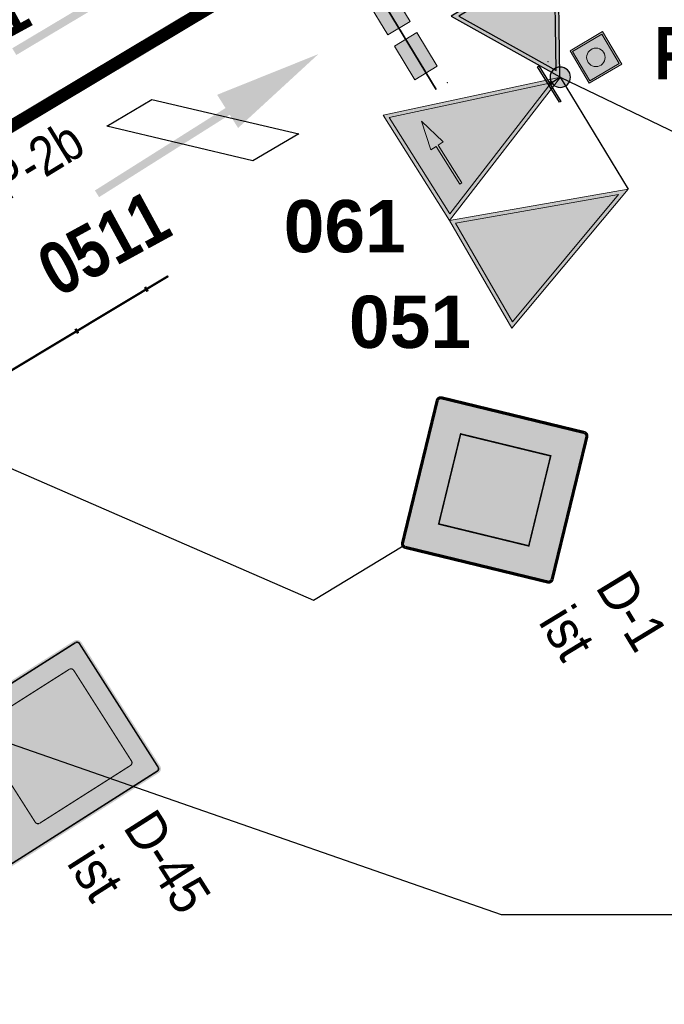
# Model space of a CAD drawing. Header units: metres. Extents: x 0 to 6473088, y 4 to 5822767.
# Tile 5 of 20: x 6472961 to 6472973, y 5822603 to 5822622. Entities that reach past the tile are written whole.
import ezdxf
from ezdxf.enums import TextEntityAlignment as Align

# ---------------------------------------------------------------- set-up
doc = ezdxf.new("R2010")
doc.units = ezdxf.units.M
for name, color, linetype, lineweight in [('GTS - detekcja pieszych', 1, 'Continuous', 0), ('MT IR - detekcja indukcyjna istniejąca', 7, 'Continuous', 30), ('MT IR - detekcja indukcyjna projektowana', 6, 'Continuous', 30), ('MT IR - trajektorie i punkty kolizji', 1, 'Continuous', 35)]:
    doc.layers.add(name, color=color, linetype=linetype, lineweight=lineweight)
for name, color, linetype in [('MT IR - detekcja dla pieszych', 1, 'Continuous'), ('MT IR - detekcja dla pieszych opisy', 7, 'Continuous'), ('MT IR - oznakowanie pionowe', 7, 'Continuous'), ('MT IR - oznakowanie poziome istniejące', 8, 'Continuous'), ('MT IR - oznakowanie poziome opisy', 7, 'Continuous'), ('MT IR - sygnalizatory - oznaczenia', 7, 'Continuous'), ('MT IR - sygnalizatory projektowane', 7, 'Continuous'), ('zzz.gaHSDomyslna', 7, 'Continuous'), ('zzz.GASYG.Sygnalizator-Opis', 7, 'Continuous'), ('zzz.GASYG.Sygnalizator-Opis-Grupa', 7, 'Continuous'), ('zzz.GASYG.Sygnalizator-Opis-Nazwa', 7, 'Continuous'), ('zzz.GASYG.Sygnalizator-Opis-Stan', 7, 'Continuous'), ('zzz.GASYG.Sygnalizator-Symbol', 7, 'Continuous'), ('zzz.GASYG.Sygnalizator-Symbol-Tlo', 7, 'Continuous'), ('zzz.gaUbdef', 7, 'Continuous'), ('zzz.gaUbOs', 7, 'Continuous'), ('zzz.gaVSDodTekst', 7, 'Continuous'), ('zzz.gaVSDomyslna', 7, 'Continuous'), ('zzz.gaVSNazwa', 7, 'Continuous'), ('zzz.gaVSStan', 7, 'Continuous'), ('zzz.gaVSWielkość', 7, 'Continuous')]:
    doc.layers.add(name, color=color, linetype=linetype)
doc.styles.add('GA-ATR-TEXT', font='arial.ttf', dxfattribs={"width": 0.9})
doc.styles.add('GA-SGN-TEXT', font='txt.shx')
doc.styles.add('MT - bold Arial', font='arialbd.ttf')
doc.styles.add('MT - bold Arial Narrow', font='ARIALNB.TTF')
doc.styles.add('Opis poziomego', font='ARIALN.TTF')
doc.styles.get("Standard").update_dxf_attribs({"font": 'arial.ttf'})
doc.dimstyles.new('GA-LEADER', dxfattribs={"dimtxt": 1, "dimasz": 1, "dimexe": 1, "dimexo": 1, "dimgap": 1, "dimtad": 1, "dimtxsty": 'Standard', "dimcen": 1, "dimadec": 0, "dimazin": 0, "dimtfac": 1, "dimtmove": 0, "dimatfit": 3, "dimfxl": 1, "dimarcsym": 0})

# ---------------------------------------------------------------- blocks, each defined once
blk = doc.blocks.new('zk.P-14')
at = {"linetype": 'Continuous', "lineweight": 0}
blk.add_hatch(color=0, dxfattribs=at).paths.add_polyline_path([(0.375, -0.5), (0.375, 0), (-0.375, 0), (-0.375, -0.5)])
at = {"color": 0, "linetype": 'Continuous', "lineweight": 0}
blk.add_lwpolyline([(-0.375, 0), (0.375, 0), (0.375, -0.5), (-0.375, -0.5), (-0.375, 0)], dxfattribs=at)
blk = doc.blocks.new('gaHSPos')
at = {"color": 0, "linetype": 'Continuous', "lineweight": 0}
blk.add_point((0, 0), dxfattribs=at)
blk = doc.blocks.new('*U33865')
at = {"layer": 'zzz.gaHSDomyslna', "color": 8, "rotation": 301.2309791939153}
for p in [(0.194, -0.321), (0.713, -1.176), (1.231, -2.031), (1.75, -2.886), (2.268, -3.741), (2.787, -4.596), (3.305, -5.451)]:
    blk.add_blockref('zk.P-14', p, dxfattribs=at)
at = {"layer": 'zzz.gaHSDomyslna', "color": 8}
for p in [(0, 0), (3.692, -6.089)]:
    blk.add_blockref('gaHSPos', p, dxfattribs=at)
blk = doc.blocks.new('*U33880')
blk.add_hatch(color=8).paths.add_polyline_path([(0.525, 3.45), (-0.225, 4.2), (-0.225, 5), (-0.525, 3.7), (-0.225, 2.5), (-0.225, 3.2), (0.375, 2.6), (0.375, 0), (0.525, 0)])
blk = doc.blocks.new('*U33881')
blk.add_hatch(color=8).paths.add_polyline_path([(0, 5), (-0.375, 2.95), (-0.075, 2.95), (-0.075, 0), (0.075, 0), (0.075, 2.95), (0.375, 2.95)])
blk = doc.blocks.new('*U33912')
at = {"layer": 'zzz.gaHSDomyslna', "color": 8}
blk.add_lwpolyline([(0, 0, 0.24, 0.24, 0), (-9.326, -5.584, 0.24, 0.24, 0)], format="xyseb", dxfattribs=at)
at = {"color": 8}
for p in [(0, 0), (-9.326, -5.584)]:
    blk.add_blockref('gaHSPos', p, dxfattribs=at)
blk = doc.blocks.new('zzzGASYG.Ssmall')
blk.add_hatch(color=0).paths.add_polyline_path([(-0.3661, -0.6341), (0.3661, -0.6341), (0, 0)])
at = {"color": 0}
blk.add_lwpolyline([(-0.3661, -0.6341), (0.3661, -0.6341), (0, 0)], close=True, dxfattribs=at)
blk = doc.blocks.new('zzzGASYG.S5')
h = blk.add_hatch(color=0)
h.paths.add_polyline_path([(-0.3661, -0.6341), (0.3661, -0.6341), (0, 0)])
h.paths.add_polyline_path([(0, -0.0439), (0.3281, -0.6121), (-0.3281, -0.6121)], flags=16)
at = {"color": 0}
for points in [[(-0.3661, -0.6341), (0.3661, -0.6341), (0, 0)], [(-0.3281, -0.6121), (0.3281, -0.6121), (0, -0.0439)]]:
    blk.add_lwpolyline(points, close=True, dxfattribs=at)
blk = doc.blocks.new('*U31441')
at = {"layer": 'zzz.GASYG.Sygnalizator-Symbol', "color": 0, "lineweight": 30}
blk.add_blockref('zzzGASYG.S5', (0, 0), dxfattribs=at)
at = {"layer": 'zzz.GASYG.Sygnalizator-Symbol-Tlo', "color": 7, "lineweight": 30, "true_color": 0xffffff}
blk.add_blockref('zzzGASYG.Ssmall', (0, 0), dxfattribs=at)
blk = doc.blocks.new('*U31440')
at = {"color": 250, "lineweight": 30}
blk.add_blockref('*U31441', (0, 0), dxfattribs=at)
at = {"layer": 'zzz.GASYG.Sygnalizator-Opis', "color": 250, "style": 'GA-SGN-TEXT', "flags": 1}
for tag in ['AddText', 'Info1', 'Info2', 'Info3', 'Info4', 'Route', 'ID']:
    blk.add_attdef(tag, text='', height=0.2437, dxfattribs=at).set_placement((0.44, -0.455), align=Align.MIDDLE_LEFT)
at = {"layer": 'zzz.GASYG.Sygnalizator-Opis-Grupa', "color": 250, "style": 'GA-SGN-TEXT'}
blk.add_attdef('Group', text='', height=0.2437, dxfattribs=at).set_placement((0.44, -0.455), align=Align.MIDDLE_LEFT)
at = {"layer": 'zzz.GASYG.Sygnalizator-Opis-Nazwa', "color": 250, "style": 'GA-SGN-TEXT'}
blk.add_attdef('Name', text='', height=0.2437, dxfattribs=at).set_placement((0.44, -0.1625), align=Align.MIDDLE_LEFT)
at = {"layer": 'zzz.GASYG.Sygnalizator-Opis-Stan', "color": 250, "style": 'GA-SGN-TEXT', "flags": 1}
blk.add_attdef('State', text='', height=0.2437, dxfattribs=at).set_placement((0.44, -0.455), align=Align.MIDDLE_LEFT)
blk = doc.blocks.new('z.ga4s_p1')
at = {"layer": 'GTS - detekcja pieszych'}
h = blk.add_hatch(color=256, dxfattribs=at)
h.paths.add_polyline_path([(-1.107, 1.107), (-1.107, -1.107), (1.107, -1.107), (1.107, 1.107)])
h.paths.add_polyline_path([(1.002, 1.002), (1.002, -1.002), (-1.002, -1.002), (-1.002, 1.002)], flags=16)
h.paths.add_polyline_path([(0.544, 0, -1), (-0.544, 0, -1)], flags=0)
h = blk.add_hatch(color=255, dxfattribs=at)
h.paths.add_polyline_path([(-1.002, 1.002), (-1.002, -1.002), (1.002, -1.002), (1.002, 1.002)])
h.paths.add_polyline_path([(0.544, 0, -1), (-0.544, 0, -1)], flags=16)
blk.add_hatch(color=256, dxfattribs=at).paths.add_polyline_path([(0.544, 0, 1), (-0.544, 0, 1)])
for points in [[(-1.107, 1.107), (-1.107, -1.107), (1.107, -1.107), (1.107, 1.107)], [(-1.002, 1.002), (-1.002, -1.002), (1.002, -1.002), (1.002, 1.002)]]:
    blk.add_lwpolyline(points, close=True, dxfattribs=at)
blk.add_circle((0, 0), 0.544, dxfattribs=at)
blk = doc.blocks.new('zzzGASYG.Sbig')
at = {"linetype": 'Continuous', "lineweight": 0}
blk.add_hatch(color=0, dxfattribs=at).paths.add_polyline_path([(0, 0), (-0.3661, -1.0002), (0.3661, -1.0002)])
at = {"color": 0, "linetype": 'Continuous', "lineweight": 0}
blk.add_lwpolyline([(-0.3661, -1.0002), (0.3661, -1.0002), (0, 0)], close=True, dxfattribs=at)
blk = doc.blocks.new('zzzGASYG.S3b')
at = {"linetype": 'Continuous', "lineweight": 0}
h = blk.add_hatch(color=0, dxfattribs=at)
h.paths.add_polyline_path([(-0.3661, -1.0002), (0.3661, -1.0002), (0, 0)])
h.paths.add_polyline_path([(0, -0.0639), (0.3347, -0.9782), (-0.3347, -0.9782)], flags=16)
h.paths.add_polyline_path([(-0.0436, -0.7857), (-0.0436, -0.8214), (0.2188, -0.8214), (0.2188, -0.8357), (-0.0436, -0.8357), (-0.0436, -0.8714), (-0.2148, -0.8285)], flags=0)
at = {"color": 0, "linetype": 'Continuous', "lineweight": 0}
for points in [[(-0.3661, -1.0002), (0.3661, -1.0002), (0, 0)], [(-0.3347, -0.9782), (0.3347, -0.9782), (0, -0.0639)]]:
    blk.add_lwpolyline(points, close=True, dxfattribs=at)
for points in [[(-0.0436, -0.8214), (-0.0436, -0.7857), (-0.2148, -0.8285), (-0.0436, -0.8714), (-0.0436, -0.8357)], [(-0.0436, -0.8214), (0.2188, -0.8214), (0.2188, -0.8357), (-0.0436, -0.8357)]]:
    blk.add_lwpolyline(points, dxfattribs=at)
blk = doc.blocks.new('*U24324')
at = {"layer": 'zzz.GASYG.Sygnalizator-Symbol', "color": 0, "lineweight": 30}
blk.add_blockref('zzzGASYG.S3b', (0, 0), dxfattribs=at)
at = {"layer": 'zzz.GASYG.Sygnalizator-Symbol-Tlo', "color": 7, "lineweight": 30, "true_color": 0xffffff}
blk.add_blockref('zzzGASYG.Sbig', (0, 0), dxfattribs=at)
blk = doc.blocks.new('*U24323')
at = {"color": 250, "lineweight": 30}
blk.add_blockref('*U24324', (0, 0), dxfattribs=at)
at = {"layer": 'zzz.GASYG.Sygnalizator-Opis', "color": 250, "style": 'GA-SGN-TEXT', "flags": 1}
for tag in ['AddText', 'Info1', 'Info2', 'Info3', 'Info4', 'Route', 'ID']:
    blk.add_attdef(tag, text='', height=0.2437, dxfattribs=at).set_placement((0.44, -0.455), align=Align.MIDDLE_LEFT)
at = {"layer": 'zzz.GASYG.Sygnalizator-Opis-Grupa', "color": 250, "style": 'GA-SGN-TEXT'}
blk.add_attdef('Group', text='', height=0.2437, dxfattribs=at).set_placement((0.44, -0.455), align=Align.MIDDLE_LEFT)
at = {"layer": 'zzz.GASYG.Sygnalizator-Opis-Nazwa', "color": 250, "style": 'GA-SGN-TEXT'}
blk.add_attdef('Name', text='', height=0.2437, dxfattribs=at).set_placement((0.44, -0.1625), align=Align.MIDDLE_LEFT)
at = {"layer": 'zzz.GASYG.Sygnalizator-Opis-Stan', "color": 250, "style": 'GA-SGN-TEXT', "flags": 1}
blk.add_attdef('State', text='', height=0.2437, dxfattribs=at).set_placement((0.44, -0.455), align=Align.MIDDLE_LEFT)
blk = doc.blocks.new('zzzGASYG.S1')
at = {"linetype": 'Continuous', "lineweight": 0}
h = blk.add_hatch(color=0, dxfattribs=at)
h.paths.add_polyline_path([(0, 0), (-0.3661, -1.0003), (0.3661, -1.0003)])
h.paths.add_polyline_path([(0.3347, -0.9783), (-0.3347, -0.9783), (0, -0.0639)], flags=16)
at = {"color": 0, "linetype": 'Continuous', "lineweight": 0}
for points in [[(-0.3661, -1.0003), (0.3661, -1.0003), (0, 0)], [(-0.3347, -0.9783), (0.3347, -0.9783), (0, -0.0639)]]:
    blk.add_lwpolyline(points, close=True, dxfattribs=at)
blk = doc.blocks.new('*U31497')
at = {"layer": 'zzz.GASYG.Sygnalizator-Symbol', "color": 0, "lineweight": 30}
blk.add_blockref('zzzGASYG.S1', (0, 0), dxfattribs=at)
at = {"layer": 'zzz.GASYG.Sygnalizator-Symbol-Tlo', "color": 7, "lineweight": 30, "true_color": 0xffffff}
blk.add_blockref('zzzGASYG.Sbig', (0, 0), dxfattribs=at)
blk = doc.blocks.new('*U31496')
at = {"color": 250, "lineweight": 30}
blk.add_blockref('*U31497', (0, 0), dxfattribs=at)
at = {"layer": 'zzz.GASYG.Sygnalizator-Opis', "color": 250, "style": 'GA-SGN-TEXT', "flags": 1}
for tag in ['AddText', 'Info1', 'Info2', 'Info3', 'Info4', 'Route', 'ID']:
    blk.add_attdef(tag, text='', height=0.2437, dxfattribs=at).set_placement((0.44, -0.455), align=Align.MIDDLE_LEFT)
at = {"layer": 'zzz.GASYG.Sygnalizator-Opis-Grupa', "color": 250, "style": 'GA-SGN-TEXT'}
blk.add_attdef('Group', text='', height=0.2437, dxfattribs=at).set_placement((0.44, -0.455), align=Align.MIDDLE_LEFT)
at = {"layer": 'zzz.GASYG.Sygnalizator-Opis-Nazwa', "color": 250, "style": 'GA-SGN-TEXT'}
blk.add_attdef('Name', text='', height=0.2437, dxfattribs=at).set_placement((0.44, -0.1625), align=Align.MIDDLE_LEFT)
at = {"layer": 'zzz.GASYG.Sygnalizator-Opis-Stan', "color": 250, "style": 'GA-SGN-TEXT', "flags": 1}
blk.add_attdef('State', text='', height=0.2437, dxfattribs=at).set_placement((0.44, -0.455), align=Align.MIDDLE_LEFT)
blk = doc.blocks.new('*U34441')
at = {"layer": 'zzz.gaVSDomyslna', "true_color": 0xffffff}
h = blk.add_hatch(color=7, dxfattribs=at)
edge = h.paths.add_edge_path()
edge.add_line((-300, 730), (-300, 20))
edge.add_arc((-280, 20), 20, 179.9998, 270.0001)
edge.add_line((-280, 0), (280, 0))
edge.add_arc((280, 20), 20, 270.0001, 0.0003)
edge.add_line((300, 20), (300, 730))
edge.add_arc((280, 730), 20, 0, 90.0002)
edge.add_line((280, 750), (-280, 750))
edge.add_arc((-280, 730), 20, 90.0002, 179.9998)
blk = doc.blocks.new('*U34442')
at = {"layer": 'zzz.gaVSDomyslna', "color": 18, "lineweight": 0, "true_color": 0x000000, "const_width": 6}
blk.add_lwpolyline([(291, 20, -0.414214), (280, 9), (-280, 9, -0.414214), (-291, 20), (-291, 730, -0.414214), (-280, 741), (280, 741, -0.414214), (291, 730)], format="xyb", close=True, dxfattribs=at)
blk = doc.blocks.new('*U34443')
at = {"layer": 'zzz.gaVSDomyslna', "true_color": 0x333333}
h = blk.add_hatch(color=250, dxfattribs=at)
edge = h.paths.add_edge_path()
edge.add_line((-280, 594), (280, 594))
edge.add_arc((280, 580), 14, 359.9997, 89.9999, ccw=False)
edge.add_line((294, 580), (294, 20))
edge.add_arc((280, 20), 14, 270.0001, 359.9997, ccw=False)
edge.add_line((280, 6), (-280, 6))
edge.add_arc((-280, 20), 14, 180.0002, 269.9998, ccw=False)
edge.add_line((-294, 20), (-294, 580))
edge.add_arc((-280, 580), 14, 89.9999, 180.0002, ccw=False)
blk = doc.blocks.new('*U34444')
at = {"layer": 'zzz.gaVSDomyslna', "color": 7, "lineweight": 0, "true_color": 0xffffff, "const_width": 6}
blk.add_lwpolyline([(280, 3), (-280, 3, -0.414214), (-297, 20), (-297, 580, -0.414214), (-280, 597), (280, 597, -0.414214), (297, 580), (297, 20, -0.414214), (280, 3, -1)], format="xyb", dxfattribs=at)
blk = doc.blocks.new('*U34445')
at = {"layer": 'zzz.gaVSDomyslna', "true_color": 0xffffff}
h = blk.add_hatch(color=7, dxfattribs=at)
h.paths.add_polyline_path([(168.75, 362.5, 0.414214), (86.25, 445), (-150, 445), (-150, 0), (-67.5, 0), (-67.5, 130), (86.25, 130, 0.414214), (168.75, 212.5)])
h.paths.add_polyline_path([(86.25, 219.531), (80, 212.5), (-67.5, 212.5), (-67.5, 362.5), (75, 362.5), (86.25, 349.375)], flags=16)
blk = doc.blocks.new('*U34446')
at = {"layer": 'zzz.gaVSDomyslna', "true_color": 0xffffff}
blk.add_hatch(color=7, dxfattribs=at).paths.add_polyline_path([(288, 630.949), (288, 730, 0.414214), (280, 738), (207.159, 738), (-288, 119.051), (-288, 20, 0.414214), (-280, 12), (-207.159, 12)])
blk = doc.blocks.new('*U34447')
at = {"layer": 'zzz.gaVSDomyslna', "true_color": 0x4c4c4c}
blk.add_hatch(color=251, dxfattribs=at).paths.add_polyline_path([(288, 638.953), (288, 730, 0.414214), (280, 738), (213.563, 738), (-288, 111.047), (-288, 20, 0.414214), (-280, 12), (-213.563, 12)])
blk = doc.blocks.new('*U34449')
at = {"layer": 'zzz.gaVSDomyslna', "color": 7, "true_color": 0xffffff}
for name in ['*U34441', '*U34446']:
    blk.add_blockref(name, (0, 0), dxfattribs=at)
at = {"layer": 'zzz.gaVSDomyslna', "color": 18, "true_color": 0x000000}
blk.add_blockref('*U34442', (0, 0), dxfattribs=at)
at = {"layer": 'zzz.gaVSDomyslna', "color": 251, "true_color": 0x4c4c4c}
blk.add_blockref('*U34447', (0, 0), dxfattribs=at)
at = {"layer": 'zzz.gaVSDomyslna', "color": 7, "true_color": 0xffffff, "xscale": 0.733333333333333, "yscale": 0.733333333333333}
for name, p in [('*U34444', (0, 230)), ('*U34445', (0, 288.6667))]:
    blk.add_blockref(name, p, dxfattribs=at)
at = {"layer": 'zzz.gaVSDomyslna', "color": 250, "true_color": 0x333333, "xscale": 0.733333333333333, "yscale": 0.733333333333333}
blk.add_blockref('*U34443', (0, 230), dxfattribs=at)
blk = doc.blocks.new('*U34440')
at = {"layer": 'zzz.gaVSDomyslna'}
blk.add_blockref('*U34449', (0, 0), dxfattribs=at)
at = {"layer": 'zzz.gaVSDodTekst', "style": 'GA-ATR-TEXT', "width": 0.9}
blk.add_attdef('Addtext', text='', height=150, dxfattribs=at).set_placement((400, 67.5), align=Align.MIDDLE_LEFT)
at = {"layer": 'zzz.gaVSDomyslna', "style": 'MT - bold Arial', "flags": 1}
for tag in ['Width', 'Height', 'Position', 'Route', 'ItemNo', 'ID']:
    blk.add_attdef(tag, text='', height=1, dxfattribs=at).set_placement((0, 0), align=Align.MIDDLE_LEFT)
at = {"layer": 'zzz.gaVSNazwa', "style": 'GA-ATR-TEXT', "width": 0.9}
blk.add_attdef('Name', text='', height=150, dxfattribs=at).set_placement((400, 577.5), align=Align.MIDDLE_LEFT)
at = {"layer": 'zzz.gaVSStan', "style": 'GA-ATR-TEXT', "width": 0.9}
blk.add_attdef('State', text='', height=150, dxfattribs=at).set_placement((400, 322.5), align=Align.MIDDLE_LEFT)
at = {"layer": 'zzz.gaVSWielkość', "style": 'MT - bold Arial', "flags": 1}
blk.add_attdef('Size', text='', height=1, dxfattribs=at).set_placement((0, 0), align=Align.MIDDLE_LEFT)
blk = doc.blocks.new('gaVScolumn0')
at = {"color": 0, "linetype": 'ByBlock', "lineweight": -2}
blk.add_line((0, 0), (0, 400), dxfattribs=at)
at = {"color": 7, "style": 'GA-ATR-TEXT', "width": 0.9}
blk.add_attdef('X2', text='', height=150, dxfattribs=at).set_placement((-50, 0), align=Align.BOTTOM_RIGHT)
blk = doc.blocks.new('*U34451')
at = {"layer": 'zzz.gaVSDomyslna', "true_color": 0xffffff}
blk.add_hatch(color=7, dxfattribs=at).paths.add_polyline_path([(401.637, 404.323, 0.414214), (401.637, 415.637), (5.65685, 811.616, 0.414214), (-5.65685, 811.616), (-401.637, 415.637, 0.414214), (-401.637, 404.323), (-5.65685, 8.34315, 0.414214), (5.65685, 8.34315)])
blk = doc.blocks.new('*U34452')
at = {"layer": 'zzz.gaVSDomyslna', "true_color": 0xe2e2e2}
blk.add_hatch(color=254, dxfattribs=at).paths.add_polyline_path([(0, 656.053), (-246.073, 409.98), (0, 163.907), (246.073, 409.98)])
blk = doc.blocks.new('*U34453')
at = {"layer": 'zzz.gaVSDomyslna', "color": 18, "lineweight": 0, "true_color": 0x000000, "const_width": 12}
blk.add_lwpolyline([(-405.879, 400.08), (-9.89949, 4.10051, 0.414214), (9.89949, 4.10051), (405.879, 400.08, 0.414214), (405.879, 419.879), (9.89949, 815.859, 0.414214), (-9.89949, 815.859), (-405.879, 419.879, 0.414214), (-405.879, 400.08, 17.1896)], format="xyb", dxfattribs=at)
at = {"layer": 'zzz.gaVSDomyslna', "color": 18, "lineweight": 0, "true_color": 0x000000, "const_width": 6}
blk.add_lwpolyline([(-157.997, 317.661), (0, 159.664), (250.316, 409.98), (0, 660.296), (-250.316, 409.98)], close=True, dxfattribs=at)
blk = doc.blocks.new('*U34455')
at = {"layer": 'zzz.gaVSDomyslna', "color": 18, "true_color": 0x000000}
blk.add_blockref('*U34453', (0, 0), dxfattribs=at)
at = {"layer": 'zzz.gaVSDomyslna', "color": 7, "true_color": 0xffffff}
blk.add_blockref('*U34451', (0, 0), dxfattribs=at)
at = {"layer": 'zzz.gaVSDomyslna', "color": 254, "true_color": 0xe2e2e2}
blk.add_blockref('*U34452', (0, 0), dxfattribs=at)
blk = doc.blocks.new('*U34450')
at = {"layer": 'zzz.gaVSDomyslna'}
blk.add_blockref('*U34455', (0, 0), dxfattribs=at)
at = {"layer": 'zzz.gaVSDodTekst', "style": 'GA-ATR-TEXT', "width": 0.9}
blk.add_attdef('Addtext', text='', height=150, dxfattribs=at).set_placement((516, 108.5), align=Align.MIDDLE_LEFT)
at = {"layer": 'zzz.gaVSDomyslna', "style": 'MT - bold Arial', "flags": 1}
for tag in ['Width', 'Height', 'Position', 'Route', 'ItemNo', 'ID']:
    blk.add_attdef(tag, text='', height=1, dxfattribs=at).set_placement((0, 0), align=Align.MIDDLE_LEFT)
at = {"layer": 'zzz.gaVSNazwa', "style": 'GA-ATR-TEXT', "width": 0.9}
blk.add_attdef('Name', text='', height=150, dxfattribs=at).set_placement((516, 618.5), align=Align.MIDDLE_LEFT)
at = {"layer": 'zzz.gaVSStan', "style": 'GA-ATR-TEXT', "width": 0.9}
blk.add_attdef('State', text='', height=150, dxfattribs=at).set_placement((516, 363.5), align=Align.MIDDLE_LEFT)
at = {"layer": 'zzz.gaVSWielkość', "style": 'MT - bold Arial', "flags": 1}
blk.add_attdef('Size', text='', height=1, dxfattribs=at).set_placement((0, 0), align=Align.MIDDLE_LEFT)
blk = doc.blocks.new('gaVSPos')
blk.add_point((0, 0))
blk = doc.blocks.new('gaVSTVcolumn0')
at = {"color": 0, "linetype": 'ByBlock', "lineweight": -2}
for p, q in [((-400, -30), (400, -30)), ((-400, -60), (-400, -30)), ((400, -60), (-400, -60)), ((400, -30), (400, -60))]:
    blk.add_line(p, q, dxfattribs=at)
blk.add_circle((0, 0), 30, dxfattribs=at)
blk = doc.blocks.new('gaSSPos')
at = {"color": 0, "linetype": 'Continuous', "lineweight": 0}
blk.add_point((0, 0), dxfattribs=at)
blk = doc.blocks.new('*U34482')
at = {"layer": 'zzz.gaUbdef', "color": 7, "linetype": 'Continuous', "lineweight": 0}
blk.add_lwpolyline([(23.008, 13.852), (22.998, 13.87), (1.967, 1.221), (-0.005, 0.009), (0.005, -0.009), (1.978, 1.203), (23.008, 13.852)], dxfattribs=at)
at = {"layer": 'zzz.gaUbdef', "color": 251, "linetype": 'Continuous', "lineweight": 0, "true_color": 0x666666}
for points in [[(22.569, 13.6, 0.1, 0.1, 0), (22.612, 13.626, 0.1, 0.1, 0)], [(22.569, 13.6, 0.05, 0.05, 0), (22.612, 13.626, 0.05, 0.05, 0)], [(21.241, 12.801, 0.1, 0.1, 0), (21.284, 12.827, 0.1, 0.1, 0)], [(21.241, 12.801, 0.05, 0.05, 0), (21.284, 12.827, 0.05, 0.05, 0)], [(19.912, 12.002, 0.1, 0.1, 0), (19.955, 12.028, 0.1, 0.1, 0)], [(19.912, 12.002, 0.05, 0.05, 0), (19.955, 12.028, 0.05, 0.05, 0)], [(18.584, 11.203, 0.1, 0.1, 0), (18.627, 11.229, 0.1, 0.1, 0)], [(18.584, 11.203, 0.05, 0.05, 0), (18.627, 11.229, 0.05, 0.05, 0)], [(17.256, 10.404, 0.1, 0.1, 0), (17.299, 10.43, 0.1, 0.1, 0)], [(17.256, 10.404, 0.05, 0.05, 0), (17.299, 10.43, 0.05, 0.05, 0)], [(15.928, 9.606, 0.1, 0.1, 0), (15.97, 9.631, 0.1, 0.1, 0)], [(15.928, 9.606, 0.05, 0.05, 0), (15.97, 9.631, 0.05, 0.05, 0)], [(14.599, 8.807, 0.1, 0.1, 0), (14.642, 8.832, 0.1, 0.1, 0)], [(14.599, 8.807, 0.05, 0.05, 0), (14.642, 8.832, 0.05, 0.05, 0)], [(13.271, 8.008, 0.1, 0.1, 0), (13.314, 8.034, 0.1, 0.1, 0)], [(13.271, 8.008, 0.05, 0.05, 0), (13.314, 8.034, 0.05, 0.05, 0)], [(11.943, 7.209, 0.1, 0.1, 0), (11.986, 7.235, 0.1, 0.1, 0)], [(11.943, 7.209, 0.05, 0.05, 0), (11.986, 7.235, 0.05, 0.05, 0)], [(10.615, 6.41, 0.1, 0.1, 0), (10.657, 6.436, 0.1, 0.1, 0)], [(10.615, 6.41, 0.05, 0.05, 0), (10.657, 6.436, 0.05, 0.05, 0)], [(9.286, 5.611, 0.1, 0.1, 0), (9.329, 5.637, 0.1, 0.1, 0)], [(9.286, 5.611, 0.05, 0.05, 0), (9.329, 5.637, 0.05, 0.05, 0)], [(7.958, 4.812, 0.1, 0.1, 0), (8.001, 4.838, 0.1, 0.1, 0)], [(7.958, 4.812, 0.05, 0.05, 0), (8.001, 4.838, 0.05, 0.05, 0)], [(6.63, 4.013, 0.1, 0.1, 0), (6.673, 4.039, 0.1, 0.1, 0)], [(6.63, 4.013, 0.05, 0.05, 0), (6.673, 4.039, 0.05, 0.05, 0)], [(5.302, 3.214, 0.1, 0.1, 0), (5.344, 3.24, 0.1, 0.1, 0)], [(5.302, 3.214, 0.05, 0.05, 0), (5.344, 3.24, 0.05, 0.05, 0)], [(3.973, 2.415, 0.1, 0.1, 0), (4.016, 2.441, 0.1, 0.1, 0)], [(3.973, 2.415, 0.05, 0.05, 0), (4.016, 2.441, 0.05, 0.05, 0)], [(2.645, 1.617, 0.1, 0.1, 0), (2.688, 1.642, 0.1, 0.1, 0)], [(2.645, 1.617, 0.05, 0.05, 0), (2.688, 1.642, 0.05, 0.05, 0)], [(1.321, 0.811, 0.1, 0.1, 0), (1.363, 0.838, 0.1, 0.1, 0)], [(1.321, 0.811, 0.05, 0.05, 0), (1.363, 0.838, 0.05, 0.05, 0)], [(0, 0, 0.1, 0.1, 0), (0.043, 0.026, 0.1, 0.1, 0)], [(0, 0, 0.05, 0.05, 0), (0.043, 0.026, 0.05, 0.05, 0)]]:
    blk.add_lwpolyline(points, format="xyseb", dxfattribs=at)
at = {"layer": 'zzz.gaUbOs', "color": 251, "linetype": 'Continuous', "lineweight": 0, "true_color": 0x666666}
blk.add_lwpolyline([(0, 0), (1.973, 1.212), (23.003, 13.861)], dxfattribs=at)
at = {"layer": 'MT IR - oznakowanie pionowe'}
for p in [(23.003, 13.861), (0, 0)]:
    blk.add_blockref('gaSSPos', p, dxfattribs=at)

msp = doc.modelspace()

# ---------------------------------------------------------------- hatches: boundary and pattern name
at = {"layer": 'MT IR - sygnalizatory projektowane'}
h = msp.add_hatch(color=7, dxfattribs=at)
edge = h.paths.add_edge_path()
edge.add_arc((6472971.351, 5822620.624), 0.195, 38.9997, 398.9997)

# ---------------------------------------------------------------- linework, layer by layer
at = {"layer": 'MT IR - detekcja indukcyjna projektowana'}
msp.add_lwpolyline([(6472963.551, 5822620.198), (6472966.361, 5822619.545), (6472965.482, 5822619.027), (6472962.693, 5822619.687)], close=True, dxfattribs=at)
at = {"layer": 'MT IR - oznakowanie pionowe'}
msp.add_lwpolyline([(6472977.989, 5822604.619), (6472970.232, 5822604.619), (6472953.338, 5822610.504)], dxfattribs=at)
at = {"layer": 'MT IR - sygnalizatory projektowane'}
msp.add_lwpolyline([(6472971.156, 5822620.624, 1), (6472971.546, 5822620.624, 1)], format="xyb", close=True, dxfattribs=at)
at = {"layer": 'MT IR - sygnalizatory projektowane', "lineweight": 30}
msp.add_lwpolyline([(6472971.351, 5822620.624), (6472972.645, 5822618.487)], dxfattribs=at)
at = {"layer": 'MT IR - trajektorie i punkty kolizji'}
msp.add_lwpolyline([(6472965.29, 5822626.477), (6472968.98, 5822620.39)], dxfattribs=at)

# ---------------------------------------------------------------- block references
at = {"layer": 'MT IR - detekcja dla pieszych', "transparency": 33554687, "xscale": 0.3250000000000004, "yscale": 0.3250000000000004, "zscale": 0.3250000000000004, "rotation": 120.5864162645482}
msp.add_blockref('z.ga4s_p1', (6472972.032, 5822621.003), dxfattribs=at)
at = {"layer": 'MT IR - oznakowanie pionowe'}
for name, p, xscale, yscale, rotation in [('gaVSTVcolumn0', (6472971.177, 5822620.516), 0.001, 0.001, 301.9081069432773), ('gaVScolumn0', (6472966.64, 5822610.632), 0.005, 0.005, 301.3286928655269)]:
    msp.add_blockref(name, p, dxfattribs=dict(at, xscale=xscale, yscale=yscale, rotation=rotation))
at = {"layer": 'MT IR - oznakowanie pionowe', "rotation": 301.9081069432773}
msp.add_blockref('gaVSPos', (6472971.177, 5822620.516), dxfattribs=at)
at = {"layer": 'MT IR - oznakowanie pionowe', "xscale": 0.005, "yscale": 0.005, "rotation": 302.4709818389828}
msp.add_blockref('*U34440', (6472959.795, 5822606.632), dxfattribs=at).add_auto_attribs({'Name': 'D-45', 'State': 'ist'})
at = {"layer": 'MT IR - oznakowanie poziome istniejące', "color": 8}
for name, p in [('*U33865', (6472965.503, 5822626.607)), ('*U33912', (6472968.865, 5822624.476))]:
    msp.add_blockref(name, p, dxfattribs=at)
for name, p, rotation in [('*U33880', (6472960.695, 5822621.499), 300.8276623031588), ('*U33881', (6472962.505, 5822618.396), 302.271124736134)]:
    msp.add_blockref(name, p, dxfattribs=dict(at, rotation=rotation))
at = {"layer": 'MT IR - sygnalizatory projektowane', "xscale": 3.250000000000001, "yscale": 3.250000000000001, "rotation": 210.8094722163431}
msp.add_blockref('*U31440', (6472971.346, 5822620.628), dxfattribs=at)
at = {"layer": 'zzz.gaHSDomyslna', "color": 8, "lineweight": 30}
msp.add_blockref('gaHSPos', (6472971.118, 5822620.918), dxfattribs=at)

# ---------------------------------------------------------------- texts
at = {"layer": 'MT IR - detekcja dla pieszych opisy', "color": 7, "transparency": 33554687, "insert": (6472974.483, 5822621.585), "char_height": 1, "attachment_point": 2, "style": 'MT - bold Arial Narrow', "bg_fill": 3, "box_fill_scale": 1, "bg_fill_color": 256, "bg_fill_transparency": 0}
msp.add_mtext_dynamic_manual_height_columns('P331', width=2.94942, gutter_width=11.299, heights=[1.021], dxfattribs=at)
at = {"layer": 'MT IR - sygnalizatory - oznaczenia', "color": 7, "transparency": 33554687, "insert": (6472968.481, 5822616.45), "char_height": 1, "attachment_point": 2, "style": 'MT - bold Arial', "bg_fill": 3, "box_fill_scale": 1, "bg_fill_color": 256, "bg_fill_transparency": 0}
msp.add_mtext_dynamic_manual_height_columns('051', width=2.52252, gutter_width=11.299, heights=[1.021], dxfattribs=at)

# ---------------------------------------------------------------- leaders
at = {"layer": 'MT IR - oznakowanie pionowe'}
msp.add_leader([(6472957.493, 5822612.7), (6472959.368, 5822613.799), (6472966.64, 5822610.632)], dimstyle='GA-LEADER', override={"dimasz": 0.3}, dxfattribs=at)

# ---------------------------------------------------------------- next in the draw order: block references
at = {"layer": 'MT IR - oznakowanie pionowe', "xscale": 0.005, "yscale": 0.005, "rotation": 301.3284824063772}
msp.add_blockref('*U34450', (6472968.348, 5822611.672), dxfattribs=at).add_auto_attribs({'Name': 'D-1', 'State': 'ist'})
at = {"layer": 'MT IR - sygnalizatory projektowane', "lineweight": 30, "xscale": 3.249999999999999, "yscale": 3.249999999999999, "rotation": 300.0845445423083}
msp.add_blockref('*U31496', (6472972.645, 5822618.487), dxfattribs=at)

# ---------------------------------------------------------------- next in the draw order: texts
at = {"layer": 'MT IR - detekcja indukcyjna istniejąca', "char_height": 1, "width": 2.71184, "attachment_point": 2, "rotation": 28.6139, "style": 'MT - bold Arial Narrow', "bg_fill": 3, "box_fill_scale": 1, "bg_fill_color": 1, "bg_fill_transparency": 0}
for s, insert in [('0611', (6472959.708, 5822621.902)), ('0511', (6472962.391, 5822617.891))]:
    msp.add_mtext(s, dxfattribs=dict(at, insert=insert))
at = {"layer": 'MT IR - sygnalizatory - oznaczenia', "color": 7, "transparency": 33554687, "insert": (6472967.236, 5822618.278), "char_height": 1, "attachment_point": 2, "style": 'MT - bold Arial', "bg_fill": 3, "box_fill_scale": 1, "bg_fill_color": 256, "bg_fill_transparency": 0}
msp.add_mtext_dynamic_manual_height_columns('061', width=2.52252, gutter_width=11.299, heights=[1.021], dxfattribs=at)

# ---------------------------------------------------------------- next in the draw order: leaders
at = {"layer": 'MT IR - oznakowanie pionowe'}
msp.add_leader([(6472971.177, 5822620.516), (6472971.351, 5822620.624), (6472977.47, 5822617.672)], dimstyle='GA-LEADER', override={"dimasz": 0.3}, dxfattribs=at)

# ---------------------------------------------------------------- next in the draw order: block references
msp.add_blockref('*U34482', (6472940.856, 5822602.959), dxfattribs=at)
at = {"layer": 'MT IR - sygnalizatory projektowane', "lineweight": 30, "xscale": 3.25, "yscale": 3.25, "rotation": 302.2015671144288}
msp.add_blockref('*U24323', (6472971.353, 5822620.627), dxfattribs=at)

# ---------------------------------------------------------------- next in the draw order: texts
at = {"layer": 'MT IR - oznakowanie poziome opisy', "insert": (6472960.388, 5822618.886), "char_height": 0.75, "width": 1.82078, "attachment_point": 1, "rotation": 31.5238, "style": 'Opis poziomego', "bg_fill": 3, "box_fill_scale": 1, "bg_fill_color": 1, "bg_fill_transparency": 0}
msp.add_mtext('P-2b', dxfattribs=at)

doc.saveas('drawing.dxf')
